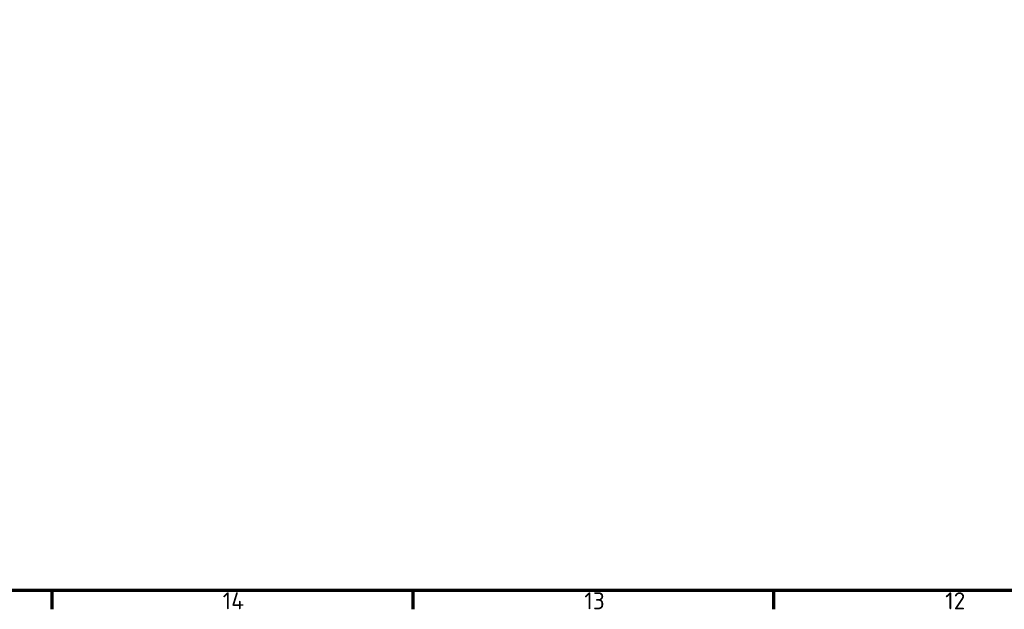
# Model space of a CAD drawing. Header units: millimetres. Extents: x 0 to 2239, y -60 to 841.
# Tile 2 of 161: x 142 to 345, y 16 to 138. Entities that reach past the tile are written whole.
import ezdxf

# ---------------------------------------------------------------- set-up
doc = ezdxf.new("R2010")
doc.units = ezdxf.units.MM
doc.layers.get('0').update_dxf_attribs({"lineweight": 25})
doc.layers.add('Rahmen (ISO)', color=7, linetype='Continuous', lineweight=70)
doc.styles.add('Notiztext (DIN)', font='isocpeur.ttf')

# ---------------------------------------------------------------- blocks, each defined once
blk = doc.blocks.new('Ränder Vorgaberahmen')
at = {"layer": 'Rahmen (ISO)'}
for p, q in [((148.63, 20), (148.63, 16.1)), ((222.94, 20), (222.94, 16.1)), ((297.25, 20), (297.25, 16.1))]:
    blk.add_line(p, q, dxfattribs=at)
at = {"layer": 'Rahmen (ISO)', "flags": 128}
blk.add_lwpolyline([(20, 20), (20, 821), (1169, 821), (1169, 20), (20, 20)], dxfattribs=at)
at = {"layer": 'Rahmen (ISO)', "char_height": 3.5, "attachment_point": 7, "style": 'Notiztext (DIN)'}
for s, insert in [('14', (183.81, 16.1)), ('13', (258.29, 16.1)), ('12', (332.61, 16.1))]:
    blk.add_mtext(s, dxfattribs=dict(at, insert=insert))

msp = doc.modelspace()

# ---------------------------------------------------------------- block references
msp.add_blockref('Ränder Vorgaberahmen', (0, 0))

doc.saveas('drawing.dxf')
